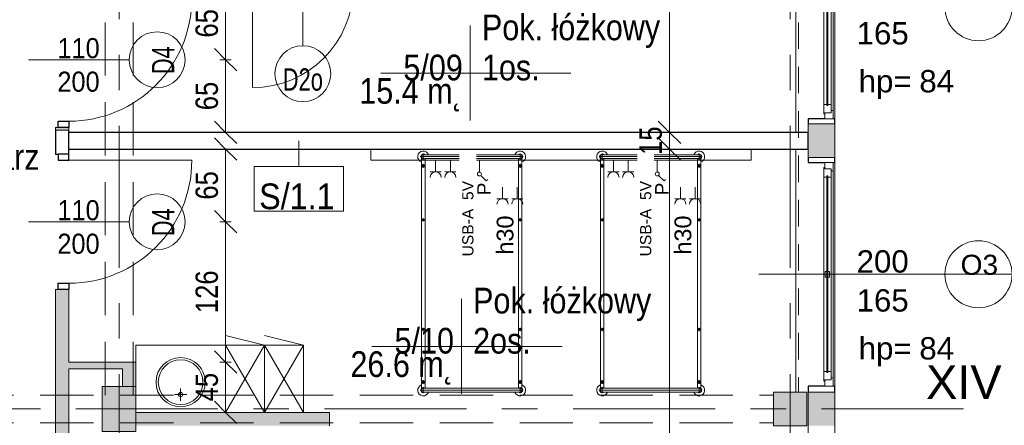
# Model space of a CAD drawing. Header units: centimetres. Extents: x -1631 to 21770, y -8842 to 3590.
# Tile 73 of 87: x 499 to 1379, y 394 to 757. Entities that reach past the tile are written whole.
import ezdxf

# ---------------------------------------------------------------- set-up
doc = ezdxf.new("R2010")
doc.units = ezdxf.units.CM
for name, pattern in [('Oś', [222.25, 127, -31.75, 31.75, -31.75]), ('Ponad', [39.688, 23.813, -15.875]), ('Ukryte', [71.438, 47.625, -23.813])]:
    doc.linetypes.add(name, pattern=pattern)
for name, color, linetype, lineweight in [('A-ANNO-DIMS', 211, 'Continuous', 13), ('A-ANNO-DIMS-100', 211, 'Continuous', 13), ('A-ANNO-NOTE', 131, 'Continuous', 9), ('A-AREA-IDEN', 2, 'Continuous', 13), ('A-DETL-GENF', 92, 'Continuous', 9), ('A-DETL-HDLN', 90, 'Ukryte', 9), ('A-DETL-MEDM', 33, 'Continuous', 13), ('A-DOOR', 31, 'Continuous', 13), ('A-FLOR-OVHD', 1, 'Ponad', 9), ('A-GLAZ', 151, 'Continuous', 13), ('A-GLAZ-IDEN', 152, 'Continuous', 13), ('A-WALL', 113, 'Continuous', 13), ('A-WALL-IDEN', 211, 'Continuous', 13), ('A-WALL-PATT', 111, 'Continuous', 13), ('I-FURN', 30, 'Continuous', 9), ('P-SANR-FIXT', 6, 'Continuous', 9), ('Q-SPCQ', 91, 'Continuous', 9), ('S-COLS', 52, 'Continuous', 13), ('S-GRID', 1, 'Continuous', 13), ('S-GRID-IDEN', 1, 'Continuous', 13)]:
    doc.layers.add(name, color=color, linetype=linetype, lineweight=lineweight)
doc.styles.add('Arial', font='arial.ttf', dxfattribs={"width": 0.9, "height": 18})
doc.styles.add('Arial Narrow_5', font='ARIALN.TTF', dxfattribs={"height": 20})
doc.styles.add('Arial_1', font='arial.ttf', dxfattribs={"width": 0.7, "height": 20})
doc.styles.add('Arial_10', font='arial.ttf', dxfattribs={"height": 20})
doc.styles.add('Arial_11', font='arial.ttf', dxfattribs={"width": 0.85, "height": 23})
doc.styles.add('Arial_12', font='arial.ttf', dxfattribs={"width": 0.9, "height": 23})
doc.styles.add('Arial_13', font='arial.ttf', dxfattribs={"height": 0.2})
doc.styles.add('Arial_4', font='arial.ttf', dxfattribs={"height": 10})
doc.styles.add('Arial_5', font='arial.ttf', dxfattribs={"height": 12})
doc.styles.add('Arial_6', font='arial.ttf', dxfattribs={"height": 15})
doc.styles.add('Arial_7', font='arial.ttf', dxfattribs={"height": 30})
doc.styles.add('Arial_8', font='arial.ttf', dxfattribs={"height": 18})
doc.dimstyles.new('Diagonal_1_100__0__wewnętrzne_1', dxfattribs={"dimscale": 30.48, "dimtxt": 20.468619, "dimasz": 0.656168, "dimexe": 0.164042, "dimexo": 0.0625, "dimgap": 0.032808, "dimtad": 1, "dimdec": 0, "dimdsep": 46, "dimtxsty": 'Arial Narrow_5', "dimblk1": 'OBLIQUE', "dimblk2": 'OBLIQUE', "dimsah": 1, "dimcen": 0.09, "dimazin": 0, "dimtfac": 1, "dimtdec": 4, "dimtix": 1, "dimtmove": 0, "dimatfit": 3, "dimfxl": 0, "dimtvp": 1, "dimtolj": 1, "dimtzin": 0, "dimarcsym": 0})
doc.dimstyles.new('Diagonal_1_100__0__wewnętrzne_2', dxfattribs={"dimscale": 30.48, "dimtxt": 20.468619, "dimasz": 0.656168, "dimexe": 0.164042, "dimexo": 0.0625, "dimgap": 0.032808, "dimtad": 1, "dimdec": 0, "dimdsep": 46, "dimtxsty": 'Arial Narrow_5', "dimblk1": 'OBLIQUE', "dimblk2": 'OBLIQUE', "dimsah": 1, "dimcen": 0.09, "dimazin": 0, "dimtfac": 1, "dimtdec": 4, "dimtix": 1, "dimtmove": 2, "dimatfit": 3, "dimfxl": 0, "dimtvp": 1, "dimtolj": 1, "dimtzin": 0, "dimarcsym": 0})

# ---------------------------------------------------------------- blocks, each defined once
blk = doc.blocks.new('M_Concrete-Square-Column - 300 x 300mm-1794509-5_piętro III __10_50 m_ - stan projektowany')
at = {"layer": 'S-COLS', "lineweight": 9}
blk.add_hatch(color=254, dxfattribs=at).paths.add_polyline_path([(15, -15), (15, 15), (-15, 15), (-15, -15)], flags=0)
for p, q in [((15, 15), (-15, 15)), ((-15, 15), (-15, -15)), ((15, -15), (15, 15)), ((-15, -15), (15, -15))]:
    blk.add_line(p, q, dxfattribs=at)
blk = doc.blocks.new('M_Concrete-rengular-Column - 300 x 400mm-1794511-5_piętro III __10_50 m_ - stan projektowany')
at = {"layer": 'S-COLS', "lineweight": 9}
blk.add_hatch(color=254, dxfattribs=at).paths.add_polyline_path([(15, -20), (15, 20), (-15, 20), (-15, -20)], flags=0)
for p, q in [((15, 20), (-15, 20)), ((-15, 20), (-15, -20)), ((15, -20), (15, 20)), ((-15, -20), (15, -20))]:
    blk.add_line(p, q, dxfattribs=at)
blk = doc.blocks.new('DRZWI 1S - automatyczna etykieta - Drzwi 90 _łazienkowe_-2364279-5_piętro III __10_50 m_ - stan projektowany')
at = {"layer": 'A-DETL-GENF'}
for p, q in [((-50.5, 7.5), (-50.5, -2)), ((-45, 7.5), (-50.5, 7.5)), ((-45, -2), (-45, 7.5)), ((50.5, 7.5), (45, 7.5)), ((45, 7.5), (45, -2)), ((50.5, -2), (50.5, 7.5)), ((-50.5, -2), (-45, -2)), ((45, -2), (50.5, -2))]:
    blk.add_line(p, q, dxfattribs=at)
at = {"layer": 'A-DETL-MEDM', "lineweight": 25}
for p, q in [((-45, 7.5), (-50.5, 7.5)), ((-50.5, 7.5), (-50.5, -2)), ((-45, -2), (-45, 7.5)), ((45, -2), (45, 7.5)), ((45, 7.5), (50.5, 7.5)), ((50.5, 7.5), (50.5, -2)), ((-50.5, -2), (-45, -2)), ((50.5, -2), (45, -2))]:
    blk.add_line(p, q, dxfattribs=at)
at = {"layer": 'A-DOOR'}
blk.add_line((45, 7.5), (45, 97.5), dxfattribs=at)
blk.add_arc((45, 7.5), 90, 90, 180, dxfattribs=at)
blk = doc.blocks.new('DRZWI 1S - automatyczna etykieta - Drzwi 110-2387946-5_piętro III __10_50 m_ - stan projektowany')
at = {"layer": 'A-DETL-GENF'}
for p, q in [((-60.5, 3.5), (-55, 3.5)), ((-60.5, -6), (-60.5, 3.5)), ((-55, 3.5), (-55, -6)), ((55, 3.5), (60.5, 3.5)), ((55, -6), (55, 3.5)), ((60.5, 3.5), (60.5, -6)), ((-55, -6), (-60.5, -6)), ((60.5, -6), (55, -6))]:
    blk.add_line(p, q, dxfattribs=at)
at = {"layer": 'A-DETL-MEDM', "lineweight": 25}
for p, q in [((-60.5, -6), (-60.5, 3.5)), ((-60.5, 3.5), (-55, 3.5)), ((-55, 3.5), (-55, -6)), ((55, 3.5), (55, -6)), ((60.5, 3.5), (55, 3.5)), ((60.5, -6), (60.5, 3.5)), ((-55, -6), (-60.5, -6)), ((55, -6), (60.5, -6))]:
    blk.add_line(p, q, dxfattribs=at)
at = {"layer": 'A-DOOR'}
blk.add_line((55, -6), (55, -116), dxfattribs=at)
blk.add_arc((55, -6), 110, 180, 270, dxfattribs=at)
blk = doc.blocks.new('łóżko 195x90 typ FAMED _102039_ - łóżko 195x90 typ FAMED _102039_-1233017-5_piętro III __10_50 m_ - stan projektowany')
at = {"layer": 'I-FURN'}
for p, q in [((-43.25, 101.53), (-43.25, 106.98)), ((-43.25, 105.95), (43.25, 105.95)), ((43.25, 101.53), (43.25, 106.98)), ((45.97, 104.25), (-45.98, 104.25)), ((-45, 96.93), (-41.5, 96.93)), ((-44.75, -103.1), (-44.75, 102.61)), ((-43.25, 102.55), (43.25, 102.55)), ((-43.25, 95.18), (-43.25, 98.68)), ((-41.75, 102.55), (-41.75, -103.1)), ((45, 96.93), (41.5, 96.93)), ((41.75, 102.61), (41.75, -103.05)), ((43.25, 95.18), (43.25, 98.68)), ((44.75, -103.1), (44.75, 102.61)), ((-44.75, 49.81), (-41.75, 49.81)), ((-43.25, 48.31), (-43.25, 51.31)), ((44.75, 49.81), (41.75, 49.81)), ((43.25, 48.31), (43.25, 51.31)), ((-44.75, -48.19), (-41.75, -48.19)), ((-43.25, -49.69), (-43.25, -46.69)), ((44.75, -48.19), (41.75, -48.19)), ((43.25, -49.69), (43.25, -46.69)), ((-45, -96.6), (-41.5, -96.6)), ((-43.25, -94.85), (-43.25, -98.35)), ((45, -96.6), (41.5, -96.6)), ((43.25, -94.85), (43.25, -98.35)), ((-45.98, -104.75), (45.97, -104.75)), ((-43.25, -102.02), (-43.25, -107.47)), ((-43.25, -103.05), (43.25, -103.05)), ((43.25, -102.02), (43.25, -107.47)), ((-43.25, -106.45), (43.25, -106.45))]:
    blk.add_line(p, q, dxfattribs=at)
for centre, radius in [((-43.25, 96.93), 1.25), ((-43.25, 96.93), 0.8), ((43.25, 96.93), 1.25), ((43.25, 96.93), 0.8), ((-43.25, 49.81), 1), ((43.25, 49.81), 1), ((-43.25, -48.19), 1), ((43.25, -48.19), 1), ((-43.25, -96.6), 1.25), ((-43.25, -96.6), 0.8), ((43.25, -96.6), 1.25), ((43.25, -96.6), 0.8)]:
    blk.add_circle(centre, radius, dxfattribs=at)
for centre, radius, start, end in [((-43.25, 104.25), 5, 19.87687, 252.5424), ((-43.25, 104.25), 2.23, 49.8221, 310.1779), ((-43.25, 104.25), 1.93, 62.02067, 297.97933), ((-43.25, 104.25), 1.7, 90, 270), ((43.25, 104.25), 5, 287.4576, 160.12313), ((43.25, 104.25), 2.23, 229.8221, 130.1779), ((43.25, 104.25), 1.93, 242.02067, 117.97933), ((43.25, 104.25), 1.7, 270, 90), ((-43.25, -104.75), 5, 107.4576, 340.12313), ((-43.25, -104.75), 2.23, 47.61126, 310.1779), ((-43.25, -104.75), 1.93, 62.02067, 297.97933), ((-43.25, -104.75), 1.7, 90, 270), ((43.25, -104.75), 5, 199.87687, 72.5424), ((43.25, -104.75), 2.23, 229.8221, 130.1779), ((43.25, -104.75), 1.93, 242.02067, 117.97933), ((43.25, -104.75), 1.7, 270, 90)]:
    blk.add_arc(centre, radius, start, end, dxfattribs=at)
blk = doc.blocks.new('Panel Gazowo Oswietleniowy 2 - Type 1-2457286-5_piętro III __10_50 m_ - stan projektowany')
at = {"layer": 'Q-SPCQ'}
for p, q in [((-112.5, 51.83), (-102.5, 51.83)), ((-107.5, 51.83), (-107.5, 41.5)), ((-99.33, 51.83), (-89.33, 51.83)), ((-94.33, 51.83), (-94.33, 41.5)), ((46.5, 51.83), (56.5, 51.83)), ((51.5, 51.83), (51.5, 41.5)), ((59.67, 51.83), (69.67, 51.83)), ((64.67, 51.83), (64.67, 41.5)), ((-79.82, 35.93), (-81.13, 34.62)), ((-74.88, 30.98), (-79.82, 35.93)), ((79.18, 35.93), (77.87, 34.62)), ((84.12, 30.98), (79.18, 35.93)), ((-73.64, 17.5), (-73.64, 28)), ((-66.13, 27.83), (-56.13, 27.83)), ((-61.13, 27.83), (-61.13, 17.5)), ((-52.67, 27.83), (-42.67, 27.83)), ((-47.67, 27.83), (-47.67, 17.5)), ((-39.5, 27.83), (-29.5, 27.83)), ((-34.5, 27.83), (-34.5, 17.5)), ((85.36, 17.5), (85.36, 28)), ((92.87, 27.83), (102.87, 27.83)), ((97.87, 27.83), (97.87, 17.5)), ((106.33, 27.83), (116.33, 27.83)), ((111.33, 27.83), (111.33, 17.5)), ((119.5, 27.83), (129.5, 27.83)), ((124.5, 27.83), (124.5, 17.5)), ((-157.5, 7.5), (-157.5, 17.5)), ((-157.5, 17.5), (182.5, 17.5)), ((182.5, 17.5), (182.5, 7.5))]:
    blk.add_line(p, q, dxfattribs=at)
for centre in [(-73.64, 29.75), (85.36, 29.75)]:
    blk.add_circle(centre, 1.75, dxfattribs=at)
for centre, end in [((-107.5, 56.83), 0), ((-94.33, 56.83), 0), ((51.5, 56.83), 0), ((64.67, 56.83), 0), ((-61.13, 32.83), 360), ((-47.67, 32.83), 360), ((-34.5, 32.83), 360), ((97.87, 32.83), 360), ((111.33, 32.83), 360), ((124.5, 32.83), 360)]:
    blk.add_arc(centre, 5, 180, end, dxfattribs=at)
blk = doc.blocks.new('Blat - Blat-V20-5_piętro III __10_50 m_ - stan projektowany')
at = {"layer": 'I-FURN'}
for p, q in [((0, 0), (80, 0)), ((0, -15), (0, 0)), ((80, 0), (80, -60))]:
    blk.add_line(p, q, dxfattribs=at)
blk = doc.blocks.new('umywalka okrągła d _44cm stal nierdzewna - Type 1-2178342-5_piętro III __10_50 m_ - stan projektowany')
at = {"layer": 'P-SANR-FIXT'}
for p, q in [((12.5, 16.43), (12.5, 27.43)), ((7, 21.93), (18, 21.93))]:
    blk.add_line(p, q, dxfattribs=at)
for centre, radius in [((12.5, 33), 22), ((12.5, 33), 20), ((12.5, 21.93), 1.9)]:
    blk.add_circle(centre, radius, dxfattribs=at)
blk = doc.blocks.new('szafki szatniowe - szafki bez siedziska-841449-5_piętro III __10_50 m_ - stan projektowany')
at = {"layer": 'I-FURN'}
for p, q in [((17.5, -60), (-17.5, 0)), ((-17.5, 0), (-17.5, -60)), ((52.5, -60), (17.5, 0)), ((17.5, -60), (17.5, 0)), ((17.5, 0), (-17.5, -60)), ((52.5, 0), (17.5, -60)), ((17.5, 0), (17.5, -60)), ((52.5, -60), (52.5, 0)), ((-17.5, -60), (17.5, -68.63)), ((-17.5, -60), (17.5, -60)), ((17.5, -60), (52.5, -68.63)), ((17.5, -60), (52.5, -60))]:
    blk.add_line(p, q, dxfattribs=at)
blk = doc.blocks.new('Okno - automatyczna etykieta - 200x165 _projektowane_-2617392-5_piętro III __10_50 m_ - stan projektowany')
at = {"layer": 'A-GLAZ'}
for p, q in [((-92.5, 10.5), (-100, 10.5)), ((-100, 10.5), (-100, 3)), ((-100, 10.5), (100, 10.5)), ((-92.5, 8.5), (-92.5, 10.5)), ((92.5, 10.5), (-92.5, 10.5)), ((100, 10.5), (92.5, 10.5)), ((92.5, 10.5), (92.5, 8.5)), ((100, 3), (100, 10.5)), ((-100, 3), (-94.5, 3)), ((-94.5, 3), (-95.5, 3)), ((-95.5, 3), (-95.5, 2)), ((-95.5, 2), (-87, 2)), ((-87, 8.5), (-94.5, 8.5)), ((-94.5, 8.5), (-94.5, 3)), ((-94.5, 3), (-94.5, 8.5)), ((-94.5, 8.5), (-92.5, 8.5)), ((88, 5.75), (-88, 5.75)), ((-88, 5.75), (-88, 4.75)), ((-88, 4.75), (-88, 5.75)), ((-88, 5.75), (-87, 5.75)), ((-88, 4.75), (88, 4.75)), ((-87, 4.75), (-88, 4.75)), ((-87, 5.75), (-87, 8.5)), ((87, 8.5), (-87, 8.5)), ((-87, 2), (-87, 4.75)), ((87, 2), (-87, 2)), ((2.5, 7.25), (-2.5, 7.25)), ((-2.5, 7.25), (-2.5, 3.25)), ((-2.5, 3.25), (2.5, 3.25)), ((2.5, 3.25), (2.5, 7.25)), ((94.5, 8.5), (87, 8.5)), ((87, 8.5), (87, 5.75)), ((87, 5.75), (88, 5.75)), ((87, 4.75), (87, 2)), ((88, 4.75), (87, 4.75)), ((87, 2), (95.5, 2)), ((88, 4.75), (88, 5.75)), ((88, 5.75), (88, 4.75)), ((92.5, 8.5), (94.5, 8.5)), ((94.5, 3), (94.5, 8.5)), ((94.5, 8.5), (94.5, 3)), ((95.5, 3), (94.5, 3)), ((94.5, 3), (100, 3)), ((95.5, 2), (95.5, 3))]:
    blk.add_line(p, q, dxfattribs=at)
blk = doc.blocks.new('DIMBLOCK58-5_piętro III __10_50 m_ - stan projektowany')
at = {"layer": 'A-ANNO-DIMS-100', "transparency": 16777216}
for p, q in [((1079.48, 640.83), (1069.48, 650.83)), ((1074.48, 640.83), (1084.48, 640.83)), ((1079.48, 640.83), (1074.48, 640.83)), ((1079.48, 132.33), (1079.48, 640.83)), ((1079.48, 640.83), (1089.48, 630.83)), ((1079.48, 132.33), (1069.48, 142.33)), ((1084.48, 132.33), (1074.48, 132.33)), ((1079.48, 132.33), (1089.48, 122.33)), ((1079.48, 132.33), (1084.48, 132.33))]:
    blk.add_line(p, q, dxfattribs=at)
at = {"layer": 'A-ANNO-DIMS-100', "color": 0, "transparency": 16777216, "insert": (1052.64, 349.28), "char_height": 20, "width": 45.6158, "attachment_point": 1, "rotation": 90, "line_spacing_factor": 0.974696, "style": 'Arial Narrow_5'}
blk.add_mtext('509', dxfattribs=at)
blk = doc.blocks.new('_Oblique')
at = {"color": 0, "linetype": 'ByBlock', "lineweight": -2}
blk.add_line((-0.5, -0.5), (0.5, 0.5), dxfattribs=at)
blk = doc.blocks.new('DIMBLOCK59-5_piętro III __10_50 m_ - stan projektowany')
at = {"layer": 'A-ANNO-DIMS-100', "transparency": 16777216}
for p, q in [((1079.48, 655.83), (1069.48, 665.83)), ((1074.48, 655.83), (1084.48, 655.83)), ((1079.48, 655.83), (1074.48, 655.83)), ((1079.48, 640.83), (1079.48, 655.83)), ((1079.48, 655.83), (1089.48, 645.83)), ((1079.48, 640.83), (1069.48, 650.83)), ((1074.48, 640.83), (1084.48, 640.83)), ((1079.48, 640.83), (1074.48, 640.83)), ((1079.48, 640.83), (1089.48, 630.83))]:
    blk.add_line(p, q, dxfattribs=at)
at = {"layer": 'A-ANNO-DIMS-100', "color": 0, "transparency": 16777216, "insert": (1052.64, 635.65), "char_height": 20, "width": 30.4105, "attachment_point": 1, "rotation": 90, "line_spacing_factor": 0.974696, "style": 'Arial Narrow_5'}
blk.add_mtext('15', dxfattribs=at)
blk = doc.blocks.new('DIMBLOCK60-5_piętro III __10_50 m_ - stan projektowany')
at = {"layer": 'A-ANNO-DIMS-100', "transparency": 16777216}
for p, q in [((1079.48, 1000.83), (1069.48, 1010.83)), ((1074.48, 1000.83), (1084.48, 1000.83)), ((1079.48, 1000.83), (1074.48, 1000.83)), ((1079.48, 655.83), (1079.48, 1000.83)), ((1079.48, 1000.83), (1089.48, 990.83)), ((1079.48, 655.83), (1069.48, 665.83)), ((1074.48, 655.83), (1084.48, 655.83)), ((1079.48, 655.83), (1074.48, 655.83)), ((1079.48, 655.83), (1089.48, 645.83))]:
    blk.add_line(p, q, dxfattribs=at)
at = {"layer": 'A-ANNO-DIMS-100', "color": 0, "transparency": 16777216, "insert": (1117.44, 777.48), "char_height": 20, "width": 45.6158, "attachment_point": 1, "rotation": 90, "line_spacing_factor": 0.974696, "style": 'Arial Narrow_5'}
blk.add_mtext('345', dxfattribs=at)
blk = doc.blocks.new('METKA_POMIESZCZENIA2 - Rozbudowana - bez ramki-2396678-5_piętro III __10_50 m_ - stan projektowany')
at = {"layer": 'A-AREA-IDEN'}
for p, q in [((0, 0.425), (0, 0)), ((0.0976, 0), (-0.8, 0)), ((-0.8, 0), (0.9, 0)), ((0, 0), (0, -0.425))]:
    blk.add_line(p, q, dxfattribs=at)
blk = doc.blocks.new('DIMBLOCK148-5_piętro III __10_50 m_ - stan projektowany')
at = {"layer": 'A-ANNO-DIMS-100', "transparency": 16777216}
for p, q in [((682.57, 450.33), (672.57, 460.33)), ((677.57, 450.33), (687.57, 450.33)), ((682.57, 450.33), (677.57, 450.33)), ((682.57, 405.33), (682.57, 450.33)), ((682.57, 450.33), (692.57, 440.33)), ((682.57, 405.33), (672.57, 415.33)), ((677.57, 405.33), (687.57, 405.33)), ((682.57, 405.33), (677.57, 405.33)), ((682.57, 405.33), (692.57, 395.33))]:
    blk.add_line(p, q, dxfattribs=at)
at = {"layer": 'A-ANNO-DIMS-100', "color": 0, "transparency": 16777216, "insert": (655.72, 415.15), "char_height": 20, "width": 30.4105, "attachment_point": 1, "rotation": 90, "line_spacing_factor": 0.974696, "style": 'Arial Narrow_5'}
blk.add_mtext('45', dxfattribs=at)
blk = doc.blocks.new('DIMBLOCK149-5_piętro III __10_50 m_ - stan projektowany')
at = {"layer": 'A-ANNO-DIMS-100', "transparency": 16777216}
for p, q in [((682.57, 575.83), (672.57, 585.83)), ((677.57, 575.83), (687.57, 575.83)), ((682.57, 575.83), (677.57, 575.83)), ((682.57, 450.33), (682.57, 575.83)), ((682.57, 575.83), (692.57, 565.83)), ((682.57, 450.33), (672.57, 460.33)), ((677.57, 450.33), (687.57, 450.33)), ((682.57, 450.33), (677.57, 450.33)), ((682.57, 450.33), (692.57, 440.33))]:
    blk.add_line(p, q, dxfattribs=at)
at = {"layer": 'A-ANNO-DIMS-100', "color": 0, "transparency": 16777216, "insert": (655.72, 494.07), "char_height": 20, "width": 45.6158, "attachment_point": 1, "rotation": 90, "line_spacing_factor": 0.974696, "style": 'Arial Narrow_5'}
blk.add_mtext('126', dxfattribs=at)
blk = doc.blocks.new('DIMBLOCK150-5_piętro III __10_50 m_ - stan projektowany')
at = {"layer": 'A-ANNO-DIMS-100', "transparency": 16777216}
for p, q in [((682.57, 640.83), (672.57, 650.83)), ((677.57, 640.83), (687.57, 640.83)), ((682.57, 640.83), (677.57, 640.83)), ((682.57, 575.83), (682.57, 640.83)), ((682.57, 640.83), (692.57, 630.83)), ((682.57, 575.83), (672.57, 585.83)), ((677.57, 575.83), (687.57, 575.83)), ((682.57, 575.83), (677.57, 575.83)), ((682.57, 575.83), (692.57, 565.83))]:
    blk.add_line(p, q, dxfattribs=at)
at = {"layer": 'A-ANNO-DIMS-100', "color": 0, "transparency": 16777216, "insert": (655.72, 595.65), "char_height": 20, "width": 30.4105, "attachment_point": 1, "rotation": 90, "line_spacing_factor": 0.974696, "style": 'Arial Narrow_5'}
blk.add_mtext('65', dxfattribs=at)
blk = doc.blocks.new('DIMBLOCK151-5_piętro III __10_50 m_ - stan projektowany')
at = {"layer": 'A-ANNO-DIMS-100', "transparency": 16777216}
for p, q in [((682.57, 720.83), (672.57, 730.83)), ((677.57, 720.83), (687.57, 720.83)), ((682.57, 720.83), (677.57, 720.83)), ((682.57, 655.83), (682.57, 720.83)), ((682.57, 720.83), (692.57, 710.83)), ((682.57, 655.83), (672.57, 665.83)), ((677.57, 655.83), (687.57, 655.83)), ((682.57, 655.83), (677.57, 655.83)), ((682.57, 655.83), (692.57, 645.83))]:
    blk.add_line(p, q, dxfattribs=at)
at = {"layer": 'A-ANNO-DIMS-100', "color": 0, "transparency": 16777216, "insert": (655.72, 675.65), "char_height": 20, "width": 30.4105, "attachment_point": 1, "rotation": 90, "line_spacing_factor": 0.974696, "style": 'Arial Narrow_5'}
blk.add_mtext('65', dxfattribs=at)
blk = doc.blocks.new('DIMBLOCK152-5_piętro III __10_50 m_ - stan projektowany')
at = {"layer": 'A-ANNO-DIMS-100', "transparency": 16777216}
for p, q in [((682.57, 785.83), (672.57, 795.83)), ((677.57, 785.83), (687.57, 785.83)), ((682.57, 785.83), (677.57, 785.83)), ((682.57, 720.83), (682.57, 785.83)), ((682.57, 785.83), (692.57, 775.83)), ((682.57, 720.83), (672.57, 730.83)), ((677.57, 720.83), (687.57, 720.83)), ((682.57, 720.83), (677.57, 720.83)), ((682.57, 720.83), (692.57, 710.83))]:
    blk.add_line(p, q, dxfattribs=at)
at = {"layer": 'A-ANNO-DIMS-100', "color": 0, "transparency": 16777216, "insert": (655.72, 740.65), "char_height": 20, "width": 30.4105, "attachment_point": 1, "rotation": 90, "line_spacing_factor": 0.974696, "style": 'Arial Narrow_5'}
blk.add_mtext('65', dxfattribs=at)
blk = doc.blocks.new('ET sciana_AT7 - 10mm-2270614-5_piętro III __10_50 m_ - stan projektowany')
at = {"layer": 'A-WALL-IDEN'}
for p, q in [((-0.4, 0.196875), (0.4, 0.196875)), ((-0.4, -0.203125), (-0.4, 0.196875)), ((0.4, 0.196875), (0.4, -0.203125)), ((-0.4, -0.203125), (0.4, -0.203125))]:
    blk.add_line(p, q, dxfattribs=at)
blk = doc.blocks.new('Okno_PG_typ 100 - metka _wys_parapetu-2491532-5_piętro III __10_50 m_ - stan projektowany')
at = {"layer": 'A-GLAZ-IDEN'}
blk.add_line((0, -1.8946), (0, 0.3677), dxfattribs=at)
blk.add_circle((0, 0.0677), 0.3, dxfattribs=at)
at = {"layer": 'A-GLAZ-IDEN', "insert": (0.5622, -1.0037), "char_height": 0.2, "width": 0.4949, "attachment_point": 1, "rotation": 90, "line_spacing_factor": 0.936439, "style": 'Arial_13'}
blk.add_mtext('\\pt1.27,2.54,3.81,5.08,6.35,7.62,8.89,10.16,11.43,12.7,13.97,15.24,16.51,17.78,19.05,20.32,21.59,22.86,24.13,25.4,26.67,27.94,29.21,30.48,31.75,33.02,34.29,35.56,36.83,38.1,39.37,40.64;hp=', dxfattribs=at)

msp = doc.modelspace()

# ---------------------------------------------------------------- hatches: boundary and pattern name
at = {"layer": 'A-WALL-PATT'}
h = msp.add_hatch(color=9, dxfattribs=at)
h.paths.add_polyline_path([(542.38, 132.33), (542.38, 139.33), (530.38, 139.33), (530.38, 132.33)], flags=0)
h.paths.add_polyline_path([(530.38, 250.33), (542.38, 250.33), (542.38, 515.33), (530.38, 515.33), (530.38, 419.08)], flags=0)
h.paths.add_polyline_path([(542.38, 657.83), (542.38, 660.33), (530.38, 660.33), (530.38, 657.83), (532.88, 657.83)], flags=0)
h.paths.add_polyline_path([(542.38, 781.33), (542.38, 1102.83), (530.38, 1102.83), (530.38, 781.33), (532.88, 781.33)], flags=0)
h.paths.add_polyline_path([(530.38, 1312.83), (542.38, 1312.83), (542.38, 1431.33), (530.38, 1431.33)], flags=0)
h.paths.add_polyline_path([(530.38, 1633.83), (542.38, 1633.83), (542.38, 2022.83), (530.38, 2022.83), (530.38, 1665.12)], flags=0)
h.paths.add_polyline_path([(542.38, 2173.83), (542.38, 2458.83), (530.38, 2458.83), (530.38, 2173.83)], flags=0)
h.paths.add_polyline_path([(530.38, 2593.83), (542.38, 2593.83), (542.38, 2824.33), (530.38, 2824.33), (530.38, 2634.27)], flags=0)
h = msp.add_hatch(color=9, dxfattribs=at)
h.paths.add_polyline_path([(1203.38, 393.33), (1227.38, 393.33), (1227.38, 423.33), (1203.38, 423.33), (1203.38, 419.08)], flags=0)
h.paths.add_polyline_path([(1203.38, 633.33), (1227.38, 633.33), (1227.38, 663.33), (1203.38, 663.33)], flags=0)
h.paths.add_polyline_path([(1227.38, 873.33), (1227.38, 903.33), (1203.38, 903.33), (1203.38, 873.33)], flags=0)
h.paths.add_polyline_path([(1203.38, 1113.33), (1227.38, 1113.33), (1227.38, 1143.33), (1203.38, 1143.33)], flags=0)
h.paths.add_polyline_path([(1227.38, 1353.33), (1227.38, 1383.33), (1203.38, 1383.33), (1203.38, 1353.33)], flags=0)
h.paths.add_polyline_path([(1227.38, 1593.33), (1227.38, 1623.33), (1203.38, 1623.33), (1203.38, 1593.33)], flags=0)
h.paths.add_polyline_path([(1227.38, 1833.33), (1227.38, 1863.33), (1203.38, 1863.33), (1203.38, 1833.33)], flags=0)
h.paths.add_polyline_path([(1227.38, 2073.33), (1227.38, 2103.33), (1203.38, 2103.33), (1203.38, 2073.33)], flags=0)
h.paths.add_polyline_path([(1203.38, 2313.33), (1227.38, 2313.33), (1227.38, 2343.33), (1203.38, 2343.33)], flags=0)
h.paths.add_polyline_path([(1227.38, 2553.33), (1227.38, 2583.33), (1203.38, 2583.33), (1203.38, 2553.33)], flags=0)
h.paths.add_polyline_path([(1227.38, 2793.33), (1227.38, 2824.33), (1203.38, 2824.33), (1203.38, 2793.33)], flags=0)
for points in [[(590.38, 444.33), (590.38, 450.33), (542.38, 450.33), (542.38, 444.33)], [(590.38, 428.33), (602.38, 428.33), (602.38, 450.33), (590.38, 450.33), (590.38, 444.33)], [(775.38, 393.33), (775.38, 405.33), (602.38, 405.33), (602.38, 393.33), (736.3, 393.33)]]:
    msp.add_hatch(color=9, dxfattribs=at).paths.add_polyline_path(points, flags=0)

# ---------------------------------------------------------------- linework, layer by layer
at = {"layer": 'A-ANNO-NOTE', "lineweight": 13}
for p, q in [((751.68, 823.33), (751.68, 733.33)), ((751.68, 823.33), (751.68, 733.33)), ((506.38, 720.83), (596.38, 720.83)), ((506.38, 720.83), (596.38, 720.83)), ((506.38, 575.83), (596.38, 575.83)), ((506.38, 575.83), (596.38, 575.83))]:
    msp.add_line(p, q, dxfattribs=at)
for centre in [(621.38, 720.83), (751.68, 708.33), (621.38, 575.83)]:
    msp.add_circle(centre, 25, dxfattribs=at)
at = {"layer": 'A-DETL-HDLN'}
for p, q in [((574.88, 420.83), (574.88, 2793.33)), ((599.88, 420.83), (599.88, 2793.33)), ((-1197.62, 420.83), (1172.38, 420.83)), ((-1197.62, 395.83), (1172.38, 395.83))]:
    msp.add_line(p, q, dxfattribs=at)
at = {"layer": 'A-FLOR-OVHD'}
msp.add_line((1194.88, 873.33), (1194.88, 423.33), dxfattribs=at)
at = {"layer": 'A-WALL', "lineweight": 9}
for p, q in [((1192.38, 655.83), (1192.38, 873.33)), ((1227.38, 867.83), (1227.38, 667.83)), ((532.88, 660.33), (530.38, 660.33)), ((530.38, 660.33), (530.38, 657.83)), ((542.38, 657.83), (542.38, 660.33)), ((1203.38, 663.33), (1203.38, 633.33)), ((1227.38, 633.33), (1227.38, 663.33)), ((1192.38, 423.33), (1192.38, 640.83)), ((1227.38, 628.83), (1227.38, 428.83)), ((532.88, 515.33), (530.38, 515.33)), ((530.38, 515.33), (530.38, 250.33)), ((542.38, 450.33), (542.38, 515.33)), ((602.38, 450.33), (542.38, 450.33)), ((602.38, 428.33), (602.38, 450.33)), ((542.38, 354.33), (542.38, 444.33)), ((542.38, 444.33), (590.38, 444.33)), ((590.38, 444.33), (590.38, 428.33)), ((1203.38, 423.33), (1203.38, 132.33)), ((1227.38, 108.33), (1227.38, 423.33)), ((775.38, 405.33), (602.38, 405.33)), ((775.38, 393.33), (775.38, 405.33))]:
    msp.add_line(p, q, dxfattribs=at)
at = {"layer": 'A-WALL', "color": 7, "lineweight": 25}
for p, q in [((1218.38, 667.83), (1203.38, 667.83)), ((1203.38, 667.83), (1203.38, 663.33)), ((1227.38, 667.83), (1225.88, 667.83)), ((1227.38, 663.33), (1227.38, 667.83)), ((530.38, 657.83), (530.38, 636.33)), ((542.38, 636.33), (542.38, 657.83)), ((1203.38, 655.83), (542.38, 655.83)), ((1203.38, 640.83), (1203.38, 655.83)), ((530.38, 636.33), (532.88, 636.33)), ((542.38, 640.83), (1203.38, 640.83)), ((1203.38, 633.33), (1203.38, 628.83)), ((1203.38, 628.83), (1218.38, 628.83)), ((1225.88, 628.83), (1227.38, 628.83)), ((1227.38, 628.83), (1227.38, 633.33)), ((1218.38, 428.83), (1203.38, 428.83)), ((1203.38, 428.83), (1203.38, 423.33)), ((1227.38, 428.83), (1225.88, 428.83)), ((1227.38, 423.33), (1227.38, 428.83))]:
    msp.add_line(p, q, dxfattribs=at)
at = {"layer": 'A-WALL'}
for p, q in [((1227.38, 663.33), (1203.38, 663.33)), ((530.38, 657.83), (542.38, 657.83)), ((1203.38, 633.33), (1227.38, 633.33)), ((1227.38, 423.33), (1203.38, 423.33))]:
    msp.add_line(p, q, dxfattribs=at)
at = {"layer": 'A-WALL-IDEN'}
msp.add_line((748.15, 648.33), (748.15, 625.28), dxfattribs=at)
at = {"layer": 'S-GRID', "linetype": 'Oś'}
for p, q in [((587.38, 2884.27), (587.38, 27.13)), ((1187.38, 2884.27), (1187.38, 27.13)), ((1342.46, 408.33), (-1368.76, 408.33))]:
    msp.add_line(p, q, dxfattribs=at)

# ---------------------------------------------------------------- block references
at = {"layer": 'A-AREA-IDEN', "xscale": 99.99999999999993, "yscale": 99.99999999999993, "zscale": 99.99999999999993}
for p in [(901.33, 708.83), (893.45, 464.36)]:
    msp.add_blockref('METKA_POMIESZCZENIA2 - Rozbudowana - bez ramki-2396678-5_piętro III __10_50 m_ - stan projektowany', p, dxfattribs=at)
at = {"layer": 'A-DOOR'}
for name, p, rotation in [('DRZWI 1S - automatyczna etykieta - Drzwi 90 _łazienkowe_-2364279-5_piętro III __10_50 m_ - stan projektowany', (751.68, 793.33), 180), ('DRZWI 1S - automatyczna etykieta - Drzwi 110-2387946-5_piętro III __10_50 m_ - stan projektowany', (536.38, 720.83), 89.9999999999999), ('DRZWI 1S - automatyczna etykieta - Drzwi 110-2387946-5_piętro III __10_50 m_ - stan projektowany', (536.38, 575.83), 89.9999999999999)]:
    msp.add_blockref(name, p, dxfattribs=dict(at, rotation=rotation))
at = {"layer": 'A-GLAZ', "rotation": 269.9999999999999}
for p in [(1215.38, 767.83), (1215.38, 528.83)]:
    msp.add_blockref('Okno - automatyczna etykieta - 200x165 _projektowane_-2617392-5_piętro III __10_50 m_ - stan projektowany', p, dxfattribs=at)
at = {"layer": 'A-GLAZ-IDEN', "xscale": 99.99999999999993, "yscale": 99.99999999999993, "zscale": 99.99999999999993, "rotation": 270.0000000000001}
for p in [(1348.94, 767.83), (1348.94, 528.83)]:
    msp.add_blockref('Okno_PG_typ 100 - metka _wys_parapetu-2491532-5_piętro III __10_50 m_ - stan projektowany', p, dxfattribs=at)
at = {"layer": 'A-WALL-IDEN', "xscale": 99.99999999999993, "yscale": 99.99999999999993, "zscale": 99.99999999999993}
msp.add_blockref('ET sciana_AT7 - 10mm-2270614-5_piętro III __10_50 m_ - stan projektowany', (748.15, 605.6), dxfattribs=at)
at = {"layer": 'I-FURN', "rotation": 180}
for name, p in [('łóżko 195x90 typ FAMED _102039_ - łóżko 195x90 typ FAMED _102039_-1233017-5_piętro III __10_50 m_ - stan projektowany', (902.63, 529.38)), ('łóżko 195x90 typ FAMED _102039_ - łóżko 195x90 typ FAMED _102039_-1233017-5_piętro III __10_50 m_ - stan projektowany', (1062.63, 529.38)), ('szafki szatniowe - szafki bez siedziska-841449-5_piętro III __10_50 m_ - stan projektowany', (734.88, 405.33))]:
    msp.add_blockref(name, p, dxfattribs=at)
at = {"layer": 'I-FURN'}
msp.add_blockref('Blat - Blat-V20-5_piętro III __10_50 m_ - stan projektowany', (602.38, 465.33), dxfattribs=at)
at = {"layer": 'P-SANR-FIXT'}
msp.add_blockref('umywalka okrągła d _44cm stal nierdzewna - Type 1-2178342-5_piętro III __10_50 m_ - stan projektowany', (629.88, 399.33), dxfattribs=at)
at = {"layer": 'Q-SPCQ', "rotation": 180}
msp.add_blockref('Panel Gazowo Oswietleniowy 2 - Type 1-2457286-5_piętro III __10_50 m_ - stan projektowany', (994.88, 648.33), dxfattribs=at)
at = {"layer": 'S-COLS', "lineweight": 9}
for name, p in [('M_Concrete-rengular-Column - 300 x 400mm-1794511-5_piętro III __10_50 m_ - stan projektowany', (587.38, 408.33)), ('M_Concrete-Square-Column - 300 x 300mm-1794509-5_piętro III __10_50 m_ - stan projektowany', (1187.38, 408.33))]:
    msp.add_blockref(name, p, dxfattribs=at)

# ---------------------------------------------------------------- texts
at = {"layer": 'A-ANNO-NOTE', "lineweight": 211, "attachment_point": 5, "line_spacing_factor": 0.936439}
for s, insert, char_height, width, style in [('\\pt114.3,228.6,342.9,457.2,571.5,685.8,800.1,914.4,1028.7,1143,1257.3,1371.6,1485.9,1600.2,1714.5,1828.8,1943.1,2057.4,2171.7,2286,2400.3,2514.6,2628.9,2743.2,2857.5,2971.8,3086.1,3200.4,3314.7,3429,3543.3,3657.6;110', (551.16, 731.06), 18, 38.07, 'Arial'), ('\\pt88.9,177.8,266.7,355.6,444.5,533.4,622.3,711.2,800.1,889,977.9,1066.8,1155.7,1244.6,1333.5,1422.4,1511.3,1600.2,1689.1,1778,1866.9,1955.8,2044.7,2133.6,2222.5,2311.4,2400.3,2489.2,2578.1,2667,2755.9,2844.8;D2o', (751.65, 703.03), 20, 37.03, 'Arial_1'), ('\\pt114.3,228.6,342.9,457.2,571.5,685.8,800.1,914.4,1028.7,1143,1257.3,1371.6,1485.9,1600.2,1714.5,1828.8,1943.1,2057.4,2171.7,2286,2400.3,2514.6,2628.9,2743.2,2857.5,2971.8,3086.1,3200.4,3314.7,3429,3543.3,3657.6;200', (551.07, 701.06), 18, 38.07, 'Arial'), ('\\pt114.3,228.6,342.9,457.2,571.5,685.8,800.1,914.4,1028.7,1143,1257.3,1371.6,1485.9,1600.2,1714.5,1828.8,1943.1,2057.4,2171.7,2286,2400.3,2514.6,2628.9,2743.2,2857.5,2971.8,3086.1,3200.4,3314.7,3429,3543.3,3657.6;200', (551.07, 701.06), 18, 38.07, 'Arial'), ('\\pt114.3,228.6,342.9,457.2,571.5,685.8,800.1,914.4,1028.7,1143,1257.3,1371.6,1485.9,1600.2,1714.5,1828.8,1943.1,2057.4,2171.7,2286,2400.3,2514.6,2628.9,2743.2,2857.5,2971.8,3086.1,3200.4,3314.7,3429,3543.3,3657.6;110', (551.16, 586.06), 18, 38.07, 'Arial'), ('\\pt114.3,228.6,342.9,457.2,571.5,685.8,800.1,914.4,1028.7,1143,1257.3,1371.6,1485.9,1600.2,1714.5,1828.8,1943.1,2057.4,2171.7,2286,2400.3,2514.6,2628.9,2743.2,2857.5,2971.8,3086.1,3200.4,3314.7,3429,3543.3,3657.6;200', (551.07, 556.06), 18, 38.07, 'Arial'), ('\\pt114.3,228.6,342.9,457.2,571.5,685.8,800.1,914.4,1028.7,1143,1257.3,1371.6,1485.9,1600.2,1714.5,1828.8,1943.1,2057.4,2171.7,2286,2400.3,2514.6,2628.9,2743.2,2857.5,2971.8,3086.1,3200.4,3314.7,3429,3543.3,3657.6;200', (551.07, 556.06), 18, 38.07, 'Arial')]:
    msp.add_mtext(s, dxfattribs=dict(at, insert=insert, char_height=char_height, width=width, style=style))
at = {"layer": 'A-ANNO-NOTE', "lineweight": 211, "char_height": 20, "width": 25.97, "attachment_point": 5, "rotation": 90, "line_spacing_factor": 0.936439, "style": 'Arial_1'}
for insert in [(626.67, 720.4), (626.67, 575.4)]:
    msp.add_mtext('\\pt88.9,177.8,266.7,355.6,444.5,533.4,622.3,711.2,800.1,889,977.9,1066.8,1155.7,1244.6,1333.5,1422.4,1511.3,1600.2,1689.1,1778,1866.9,1955.8,2044.7,2133.6,2222.5,2311.4,2400.3,2489.2,2578.1,2667,2755.9,2844.8;D4', dxfattribs=dict(at, insert=insert))
at = {"layer": 'A-AREA-IDEN', "char_height": 23, "line_spacing_factor": 0.936439, "style": 'Arial_11'}
for s, insert, width, attachment_point in [('\\pt84.99995,169.9999,255.00008,340.00003,424.99998,509.99993,595.00011,680.00006,765.00001,849.99996,934.99991,1020.00009,1105.00004,1189.99999,1274.99994,1359.99989,1445.00007,1530.00002,1614.99997,1699.99992,1785.0001,1870.00005,1955,2039.99995,2124.9999,2210.00008,2295.00003,2379.99998,2464.99993,2550.00011,2635.00006,2720.00001;Pok. łóżkowy\\P1os.', (911.76, 702.05), 156.91, 7), ('\\pt84.99995,169.9999,255.00008,340.00003,424.99998,509.99993,595.00011,680.00006,765.00001,849.99996,934.99991,1020.00009,1105.00004,1189.99999,1274.99994,1359.99989,1445.00007,1530.00002,1614.99997,1699.99992,1785.0001,1870.00005,1955,2039.99995,2124.9999,2210.00008,2295.00003,2379.99998,2464.99993,2550.00011,2635.00006,2720.00001;5/09', (894.68, 702.05), 52.87, 9), ('\\pt84.99995,169.9999,255.00008,340.00003,424.99998,509.99993,595.00011,680.00006,765.00001,849.99996,934.99991,1020.00009,1105.00004,1189.99999,1274.99994,1359.99989,1445.00007,1530.00002,1614.99997,1699.99992,1785.0001,1870.00005,1955,2039.99995,2124.9999,2210.00008,2295.00003,2379.99998,2464.99993,2550.00011,2635.00006,2720.00001;Korytarz', (414.59, 615.38), 100.64, 7), ('\\pt84.99995,169.9999,255.00008,340.00003,424.99998,509.99993,595.00011,680.00006,765.00001,849.99996,934.99991,1020.00009,1105.00004,1189.99999,1274.99994,1359.99989,1445.00007,1530.00002,1614.99997,1699.99992,1785.0001,1870.00005,1955,2039.99995,2124.9999,2210.00008,2295.00003,2379.99998,2464.99993,2550.00011,2635.00006,2720.00001;5/10', (886.79, 457.58), 52.87, 9), ('\\pt84.99995,169.9999,255.00008,340.00003,424.99998,509.99993,595.00011,680.00006,765.00001,849.99996,934.99991,1020.00009,1105.00004,1189.99999,1274.99994,1359.99989,1445.00007,1530.00002,1614.99997,1699.99992,1785.0001,1870.00005,1955,2039.99995,2124.9999,2210.00008,2295.00003,2379.99998,2464.99993,2550.00011,2635.00006,2720.00001;26.6 m˛', (886.79, 459.97), 91.63, 3)]:
    msp.add_mtext(s, dxfattribs=dict(at, insert=insert, width=width, attachment_point=attachment_point))
at = {"layer": 'A-GLAZ-IDEN', "line_spacing_factor": 0.936439}
for s, insert, char_height, width, attachment_point, style in [('\\pt127,254,381,508,635,762,889,1016,1143,1270,1397,1524,1651,1778,1905,2032,2159,2286,2413,2540,2667,2794,2921,3048,3175,3302,3429,3556,3683,3810,3937,4064;165', (1270.05, 744.34), 20, 48.3, 5, 'Arial_10'), ('\\pt127,254,381,508,635,762,889,1016,1143,1270,1397,1524,1651,1778,1905,2032,2159,2286,2413,2540,2667,2794,2921,3048,3175,3302,3429,3556,3683,3810,3937,4064;84', (1302.84, 711.6), 20, 32.4, 1, 'Arial_10'), ('\\pt127,254,381,508,635,762,889,1016,1143,1270,1397,1524,1651,1778,1905,2032,2159,2286,2413,2540,2667,2794,2921,3048,3175,3302,3429,3556,3683,3810,3937,4064;200', (1270.05, 540.22), 20, 48.3, 5, 'Arial_10'), ('\\pt127.00008,253.99998,381.00006,507.99996,635.00004,761.99994,889.00002,1015.99992,1143,1270.00008,1396.99998,1524.00006,1650.99996,1778.00004,1904.99994,2032.00002,2158.99992,2286,2413.00008,2539.99998,2667.00006,2793.99996,2921.00004,3047.99994,3175.00002,3301.99992,3429,3556.00008,3682.99998,3810.00006,3936.99996,4064.00004;O3', (1356.52, 537.21), 18, 33.7, 5, 'Arial_8'), ('\\pt127,254,381,508,635,762,889,1016,1143,1270,1397,1524,1651,1778,1905,2032,2159,2286,2413,2540,2667,2794,2921,3048,3175,3302,3429,3556,3683,3810,3937,4064;165', (1270.05, 505.34), 20, 48.3, 5, 'Arial_10'), ('\\pt127,254,381,508,635,762,889,1016,1143,1270,1397,1524,1651,1778,1905,2032,2159,2286,2413,2540,2667,2794,2921,3048,3175,3302,3429,3556,3683,3810,3937,4064;84', (1302.84, 472.6), 20, 32.4, 1, 'Arial_10')]:
    msp.add_mtext(s, dxfattribs=dict(at, insert=insert, char_height=char_height, width=width, attachment_point=attachment_point, style=style))
at = {"layer": 'A-WALL-IDEN', "insert": (746.34, 598.44), "char_height": 23, "width": 67.32, "attachment_point": 5, "line_spacing_factor": 0.936439, "style": 'Arial_12'}
msp.add_mtext('\\pt114.30011,228.59999,342.9001,457.19998,571.50009,685.79997,800.10008,914.39996,1028.70007,1142.99995,1257.30006,1371.59994,1485.90005,1600.19993,1714.50004,1828.79992,1943.10003,2057.39991,2171.70002,2285.9999,2400.30001,2514.59989,2628.9,2743.20011,2857.49999,2971.8001,3086.09998,3200.40009,3314.69997,3429.00008,3543.29996,3657.60007;S/1.1', dxfattribs=at)
at = {"layer": 'S-GRID-IDEN', "insert": (1342.64, 432.39), "char_height": 30, "width": 68.1, "attachment_point": 5, "line_spacing_factor": 0.936439, "style": 'Arial_7'}
msp.add_mtext('\\pt126.9999,254.0001,381,507.9999,635.0001,762,888.9999,1016.0001,1143,1269.9999,1397.0001,1524,1650.9999,1778.0001,1905,2031.9999,2159.0001,2286,2412.9999,2540.0001,2667,2793.9999,2921.0001,3048,3174.9999,3302.0001,3429,3555.9999,3683.0001,3810,3936.9999,4064.0001;XIV', dxfattribs=at)

# ---------------------------------------------------------------- dimensions: what is measured, and where the dimension line sits
at = {"layer": 'A-ANNO-DIMS'}
dim = msp.add_linear_dim(base=(1079.48, 1000.83), p1=(1074.48, 655.83), p2=(1074.48, 1000.83), angle=90, dimstyle='Diagonal_1_100__0__wewnętrzne_2', override={"dimpost": '<>', "dimfxl": 345}, dxfattribs=at)
dim.commit()
dim.dimension.update_dxf_attribs({"geometry": 'DIMBLOCK60-5_piętro III __10_50 m_ - stan projektowany', "text_midpoint": (1130.77, 800.29), "dimtype": 160, "text_rotation": 90})
for base, p1, p2, override, picture, middle in [((682.57, 785.83), (677.57, 720.83), (677.57, 785.83), {"dimpost": '<>', "dimfxl": 65}, 'DIMBLOCK152-5_piętro III __10_50 m_ - stan projektowany', (671.36, 753.33)), ((682.57, 720.83), (677.57, 655.83), (677.57, 720.83), {"dimpost": '<>', "dimfxl": 65}, 'DIMBLOCK151-5_piętro III __10_50 m_ - stan projektowany', (671.36, 688.33)), ((682.57, 640.83), (677.57, 575.83), (677.57, 640.83), {"dimpost": '<>', "dimfxl": 65}, 'DIMBLOCK150-5_piętro III __10_50 m_ - stan projektowany', (671.36, 608.33)), ((682.57300461, 575.82555458), (677.57300461, 450.32555458), (677.57300461, 575.82555458), {"dimpost": '<>', "dimfxl": 125.5}, 'DIMBLOCK149-5_piętro III __10_50 m_ - stan projektowany', (671.36154479, 513.07555458)), ((682.57, 450.33), (677.57, 405.33), (677.57, 450.33), {"dimpost": '<>', "dimfxl": 45}, 'DIMBLOCK148-5_piętro III __10_50 m_ - stan projektowany', (671.4, 427.83))]:
    dim = msp.add_linear_dim(base=base, p1=p1, p2=p2, angle=90, dimstyle='Diagonal_1_100__0__wewnętrzne_1', override=override, dxfattribs=at)
    dim.commit()
    dim.dimension.update_dxf_attribs({"geometry": picture, "text_midpoint": middle})

# ---------------------------------------------------------------- next in the draw order: texts
at = {"layer": 'A-ANNO-NOTE', "lineweight": 13, "rotation": 90, "line_spacing_factor": 0.936439, "bg_fill": 3, "box_fill_scale": 1.25, "bg_fill_color": 256, "bg_fill_true_color": 13158600, "bg_fill_transparency": 0}
for s, insert, char_height, width, attachment_point, style in [('\\pt127,254,381,508,635,762,889,1016,1143,1270,1397,1524,1651,1778,1905,2032,2159,2286,2413,2540,2667,2794,2921,3048,3175,3302,3429,3556,3683,3810,3937,4064;USB-A  5V', (899.25, 578.59), 10, 113.1, 5, 'Arial_4'), ('\\pt127,254,381,508,635,762,889,1016,1143,1270,1397,1524,1651,1778,1905,2032,2159,2286,2413,2540,2667,2794,2921,3048,3175,3302,3429,3556,3683,3810,3937,4064;USB-A  5V', (1058.25, 578.59), 10, 113.1, 5, 'Arial_4'), ('\\pt127.00005,253.99995,381,508.00005,634.99995,762,889.00005,1015.99995,1143,1270.00005,1396.99995,1524,1651.00005,1777.99995,1905,2032.00005,2158.99995,2286,2413.00005,2539.99995,2667,2794.00005,2920.99995,3048,3175.00005,3301.99995,3429,3556.00005,3682.99995,3810,3937.00005,4063.99995;h30', (924.95, 546.48), 15, 36.764, 1, 'Arial_6'), ('\\pt127.00005,253.99995,381,508.00005,634.99995,762,889.00005,1015.99995,1143,1270.00005,1396.99995,1524,1651.00005,1777.99995,1905,2032.00005,2158.99995,2286,2413.00005,2539.99995,2667,2794.00005,2920.99995,3048,3175.00005,3301.99995,3429,3556.00005,3682.99995,3810,3937.00005,4063.99995;h30', (1083.95, 546.48), 15, 36.764, 1, 'Arial_6')]:
    msp.add_mtext(s, dxfattribs=dict(at, insert=insert, char_height=char_height, width=width, attachment_point=attachment_point, style=style))

# ---------------------------------------------------------------- next in the draw order: texts
at = {"layer": 'A-ANNO-NOTE', "lineweight": 13, "char_height": 12, "width": 12.019, "attachment_point": 5, "rotation": 90, "line_spacing_factor": 0.936439, "style": 'Arial_5'}
for insert in [(913.63, 605.23), (1072.63, 605.23)]:
    msp.add_mtext('\\pt126.99996,254.00004,381,507.99996,635.00004,762,888.99996,1016.00004,1143,1269.99996,1397.00004,1524,1650.99996,1778.00004,1905,2031.99996,2159.00004,2286,2412.99996,2540.00004,2667,2793.99996,2921.00004,3048,3174.99996,3302.00004,3429,3555.99996,3683.00004,3810,3936.99996,4064.00004;P', dxfattribs=dict(at, insert=insert))
at = {"layer": 'A-AREA-IDEN', "char_height": 23, "line_spacing_factor": 0.936439, "style": 'Arial_11'}
for s, insert, width, attachment_point in [('\\pt84.99995,169.9999,255.00008,340.00003,424.99998,509.99993,595.00011,680.00006,765.00001,849.99996,934.99991,1020.00009,1105.00004,1189.99999,1274.99994,1359.99989,1445.00007,1530.00002,1614.99997,1699.99992,1785.0001,1870.00005,1955,2039.99995,2124.9999,2210.00008,2295.00003,2379.99998,2464.99993,2550.00011,2635.00006,2720.00001;15.4 m˛', (894.68, 704.44), 91.63, 3), ('\\pt84.99995,169.9999,255.00008,340.00003,424.99998,509.99993,595.00011,680.00006,765.00001,849.99996,934.99991,1020.00009,1105.00004,1189.99999,1274.99994,1359.99989,1445.00007,1530.00002,1614.99997,1699.99992,1785.0001,1870.00005,1955,2039.99995,2124.9999,2210.00008,2295.00003,2379.99998,2464.99993,2550.00011,2635.00006,2720.00001;Pok. łóżkowy\\P2os.', (903.87, 457.58), 156.91, 7)]:
    msp.add_mtext(s, dxfattribs=dict(at, insert=insert, width=width, attachment_point=attachment_point))

# ---------------------------------------------------------------- next in the draw order: dimensions: what is measured, and where the dimension line sits
at = {"layer": 'A-ANNO-DIMS'}
dim = msp.add_linear_dim(base=(1079.48, 655.83), p1=(1074.48, 640.83), p2=(1074.48, 655.83), angle=90, dimstyle='Diagonal_1_100__0__wewnętrzne_1', override={"dimpost": '<>', "dimfxl": 15}, dxfattribs=at)
dim.commit()
dim.dimension.update_dxf_attribs({"geometry": 'DIMBLOCK59-5_piętro III __10_50 m_ - stan projektowany', "text_midpoint": (1068.27, 648.33)})
dim = msp.add_linear_dim(base=(1079.48404441, 640.82555458), p1=(1084.48404441, 132.32555458), p2=(1074.48404441, 640.82555458), angle=90, dimstyle='Diagonal_1_100__0__wewnętrzne_2', override={"dimpost": '<>', "dimfxl": 508.598319}, dxfattribs=at)
dim.commit()
dim.dimension.update_dxf_attribs({"geometry": 'DIMBLOCK58-5_piętro III __10_50 m_ - stan projektowany', "text_midpoint": (1065.96920075, 372.08843011), "dimtype": 160, "text_rotation": 90})

doc.saveas('drawing.dxf')
